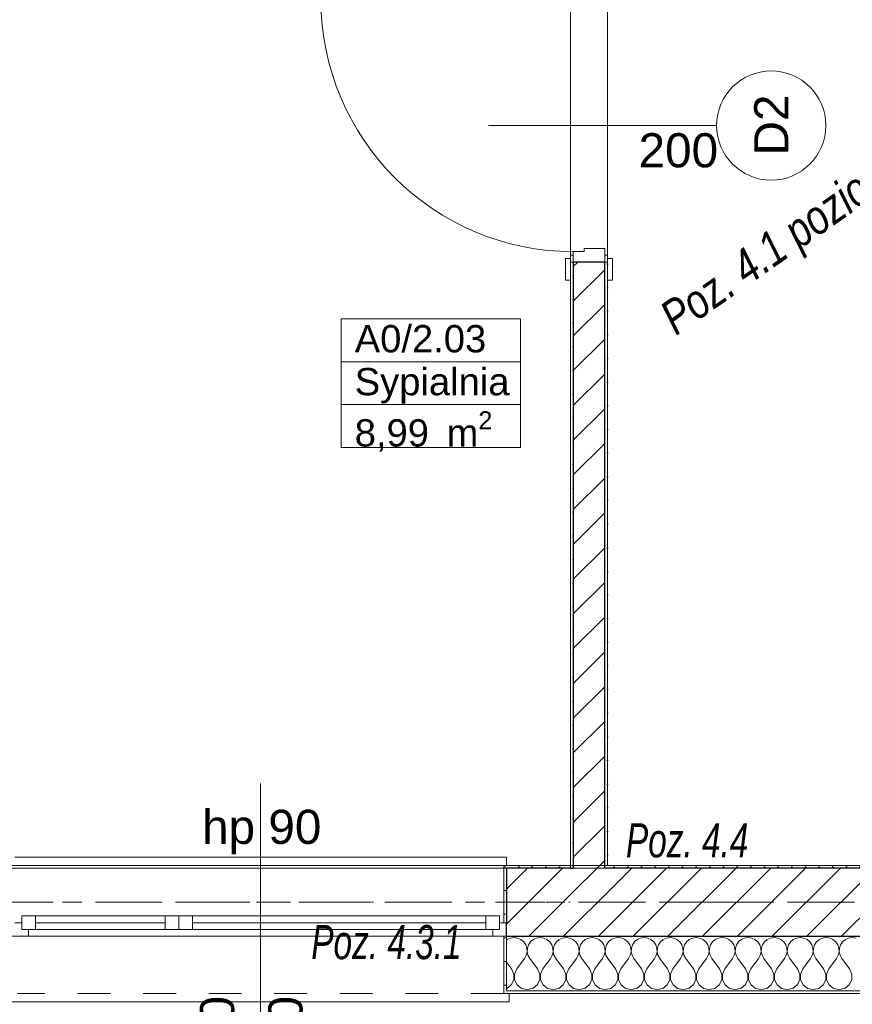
# Model space of a CAD drawing. Header units: millimetres. Extents: x -52968 to 399385, y -141133 to 110561.
# Tile 14 of 146: x 65523 to 68572, y -117417 to -113810. Entities that reach past the tile are written whole.
import ezdxf

# ---------------------------------------------------------------- set-up
doc = ezdxf.new("R2010")
doc.units = ezdxf.units.MM
for name, pattern in [('SIM-Wegliniec-21.07.2025-Parter$0$Kropki i Kreski', [360, 180, -90, 0, -90]), ('SIM-Wegliniec-21.07.2025-Parter$0$Przerywana', [240, 120, -120]), ('SIM-Wegliniec-21.07.2025-Parter$0$Przerywana długa', [390, 250, -140]), ('SIM-Wegliniec-21.07.2025-Parter$0$Przerywana podwójnie', [295, 125, -50, 70, -50])]:
    doc.linetypes.add(name, pattern=pattern)
doc.layers.add('_xref', color=250, linetype='Continuous')
for name, color, linetype, lineweight in [('SIM-Wegliniec-21.07.2025-Parter$0$Nowe_A-Balkony_Nr_pióra__89', 250, 'Continuous', 0), ('SIM-Wegliniec-21.07.2025-Parter$0$Nowe_A-Belki-Wieniec_Nr_pióra__69', 250, 'Continuous', 0), ('SIM-Wegliniec-21.07.2025-Parter$0$Nowe_A-Belki-Wieniec_Nr_pióra__90', 250, 'Continuous', 0), ('SIM-Wegliniec-21.07.2025-Parter$0$Nowe_A-Konstrukcja Opis_Nr_pióra__58', 250, 'Continuous', 0), ('SIM-Wegliniec-21.07.2025-Parter$0$Nowe_A-Osi_Nr_pióra__20', 250, 'Continuous', 0), ('SIM-Wegliniec-21.07.2025-Parter$0$Nowe_A-Posadzki_Nr_pióra__89', 250, 'Continuous', 0), ('SIM-Wegliniec-21.07.2025-Parter$0$Nowe_A-Płyta-Grunt_Nr_pióra__89', 250, 'Continuous', 0), ('SIM-Wegliniec-21.07.2025-Parter$0$Nowe_A-Strefy-Parter_Nr_pióra__94', 250, 'Continuous', 0), ('SIM-Wegliniec-21.07.2025-Parter$0$Nowe_A-Ściany-Działowe', 250, 'Continuous', 0), ('SIM-Wegliniec-21.07.2025-Parter$0$Nowe_A-Ściany-Działowe_Nr_pióra__27', 250, 'Continuous', 0), ('SIM-Wegliniec-21.07.2025-Parter$0$Nowe_A-Ściany-Działowe_Nr_pióra__47', 250, 'Continuous', 0), ('SIM-Wegliniec-21.07.2025-Parter$0$Nowe_A-Ściany-Zewnętrzne', 250, 'Continuous', 0), ('SIM-Wegliniec-21.07.2025-Parter$0$Nowe_A-Ściany-Zewnętrzne_Nr_pióra__174', 250, 'Continuous', 0), ('SIM-Wegliniec-21.07.2025-Parter$0$Nowe_A-Ściany-Zewnętrzne_Nr_pióra__27', 250, 'Continuous', 0), ('SIM-Wegliniec-21.07.2025-Parter$0$Nowe_A-Ściany-Zewnętrzne_Nr_pióra__47', 250, 'Continuous', 0), ('SIM-Wegliniec-21.07.2025-Parter$0$Nowe_A-Ściany-Zewnętrzne_Nr_pióra__67', 250, 'Continuous', 0), ('SIM-Wegliniec-21.07.2025-Parter$0$Nowe_Drzwi Archicad_Nr_pióra__23', 250, 'Continuous', 0), ('SIM-Wegliniec-21.07.2025-Parter$0$Nowe_Drzwi Archicad_Nr_pióra__27', 250, 'Continuous', 0), ('SIM-Wegliniec-21.07.2025-Parter$0$Nowe_Drzwi Archicad_Nr_pióra__3', 250, 'Continuous', 0), ('SIM-Wegliniec-21.07.2025-Parter$0$Nowe_Drzwi Archicad_Nr_pióra__47', 250, 'Continuous', 0), ('SIM-Wegliniec-21.07.2025-Parter$0$Nowe_Metryczki pomieszczeń Archicada_Nr_pióra__6', 250, 'Continuous', 0), ('SIM-Wegliniec-21.07.2025-Parter$0$Nowe_Okna Archicada_Nr_pióra__23', 250, 'Continuous', 0), ('SIM-Wegliniec-21.07.2025-Parter$0$Nowe_Okna Archicada_Nr_pióra__27', 250, 'Continuous', 0), ('SIM-Wegliniec-21.07.2025-Parter$0$Nowe_Okna Archicada_Nr_pióra__3', 250, 'Continuous', 0), ('SIM-Wegliniec-21.07.2025-Parter$0$Nowe_Okna Archicada_Nr_pióra__47', 250, 'Continuous', 0), ('SIM-Wegliniec-21.07.2025-Parter$0$Nowe_Znaczniki drzwi Archicada_Nr_pióra__2', 250, 'Continuous', 0), ('SIM-Wegliniec-21.07.2025-Parter$0$Nowe_Znaczniki drzwi Archicada_Nr_pióra__45', 250, 'Continuous', 0), ('SIM-Wegliniec-21.07.2025-Parter$0$Nowe_Znaczniki drzwi Archicada_Nr_pióra__7', 250, 'Continuous', 0), ('SIM-Wegliniec-21.07.2025-Parter$0$Nowe_Znaczniki okien Archicada_Nr_pióra__45', 250, 'Continuous', 0), ('SIM-Wegliniec-21.07.2025-Parter$0$Nowe_Znaczniki okien Archicada_Nr_pióra__7', 250, 'Continuous', 0)]:
    doc.layers.add(name, color=color, linetype=linetype, lineweight=lineweight)
doc.styles.add('SIM-Wegliniec-21.07.2025-Parter$0$STYL_AUTOMATYCZNY_1', font='arial.ttf')
doc.styles.add('SIM-Wegliniec-21.07.2025-Parter$0$STYL_AUTOMATYCZNY_2', font='arial.ttf')
doc.styles.add('SIM-Wegliniec-21.07.2025-Parter$0$STYL_AUTOMATYCZNY_5', font='arial.ttf', dxfattribs={"width": 0.8})
doc.styles.add('SIM-Wegliniec-21.07.2025-Parter$0$STYL_AUTOMATYCZNY_6', font='arial.ttf', dxfattribs={"width": 0.7})
pattern_1 = [(0, (0, 0), (0, 86.60254), [0, -50]), (0, (25, 43.3), (0, 86.60254), [0, -50])]
pattern_2 = [(45, (0, 0), (-63.63961, 63.63961), [])]

# ---------------------------------------------------------------- blocks, each defined once
blk = doc.blocks.new('SIM-Wegliniec-21.07.2025-Parter')
at = {"layer": 'SIM-Wegliniec-21.07.2025-Parter$0$Nowe_A-Ściany-Działowe', "linetype": 'Continuous', "lineweight": 0}
h = blk.add_hatch(dxfattribs=at)
h.set_pattern_fill('Tynk', color=256, style=0, pattern_type=2)
h.set_pattern_definition(pattern_1)
h.paths.add_polyline_path([(67540.1, -116907.6), (67550.1, -116907.6), (67550.1, -114697.7), (67540.1, -114697.7)])
h = blk.add_hatch(dxfattribs=at)
h.set_pattern_fill('Bloczki_ceramiczne', color=256, style=0, pattern_type=2)
h.set_pattern_definition(pattern_2)
h.paths.add_polyline_path([(67550.1, -114697.7), (67550.1, -116907.6), (67665.1, -116907.6), (67665.1, -114697.7)])
h = blk.add_hatch(dxfattribs=at)
h.set_pattern_fill('Tynk', color=256, style=0, pattern_type=2)
h.set_pattern_definition(pattern_1)
h.paths.add_polyline_path([(67665.1, -114697.7), (67665.1, -116907.6), (67675.1, -116907.6), (67675.1, -114697.7)])
h = blk.add_hatch(dxfattribs=at)
h.set_pattern_fill('Tynk', color=256, style=0, pattern_type=2)
h.set_pattern_definition(pattern_1)
h.paths.add_polyline_path([(67550.1, -116907.6), (67540.1, -116907.6), (67540.1, -116917.6), (67550.1, -116917.6)])
h = blk.add_hatch(dxfattribs=at)
h.set_pattern_fill('Bloczki_ceramiczne', color=256, style=0, pattern_type=2)
h.set_pattern_definition(pattern_2)
h.paths.add_polyline_path([(67665.1, -116907.6), (67550.1, -116907.6), (67550.1, -116917.6), (67665.1, -116917.6)])
at = {"layer": 'SIM-Wegliniec-21.07.2025-Parter$0$Nowe_A-Ściany-Zewnętrzne', "linetype": 'Continuous', "lineweight": 0}
h = blk.add_hatch(dxfattribs=at)
h.set_pattern_fill('Tynk', color=256, style=0, pattern_type=2)
h.set_pattern_definition(pattern_1)
h.paths.add_polyline_path([(67295.1, -116907.6), (67295.1, -117117.6), (67305.1, -117117.6), (67305.1, -116917.6), (67305.1, -116907.6)])
h = blk.add_hatch(dxfattribs=at)
h.set_pattern_fill('Tynk', color=256, style=0, pattern_type=2)
h.set_pattern_definition(pattern_1)
h.paths.add_polyline_path([(67305.1, -116907.6), (67305.1, -116917.6), (67540.1, -116917.6), (67540.1, -116907.6)])
h = blk.add_hatch(dxfattribs=at)
h.set_pattern_fill('Bloczki_ceramiczne', color=256, style=0, pattern_type=2)
h.set_pattern_definition(pattern_2)
h.paths.add_polyline_path([(67305.1, -116917.6), (67305.1, -117117.6), (67305.1, -117167.6), (67550.1, -117167.6), (67550.1, -116917.6)])
h = blk.add_hatch(dxfattribs=at)
h.set_pattern_fill('Bloczki_ceramiczne', color=256, style=0, pattern_type=2)
h.set_pattern_definition(pattern_2)
h.paths.add_polyline_path([(67665.1, -116917.6), (67550.1, -116917.6), (67550.1, -117167.6), (67665.1, -117167.6)])
at = {"layer": 'SIM-Wegliniec-21.07.2025-Parter$0$Nowe_A-Ściany-Zewnętrzne', "linetype": 'Continuous', "lineweight": 0, "true_color": 0x000000}
h = blk.add_hatch(dxfattribs=at)
h.set_pattern_fill('Tynk', color=18, style=0, pattern_type=2)
h.set_pattern_definition(pattern_1)
h.paths.add_polyline_path([(67675.1, -116907.6), (67665.1, -116907.6), (67665.1, -116917.6), (67675.1, -116917.6)])
at = {"layer": 'SIM-Wegliniec-21.07.2025-Parter$0$Nowe_A-Ściany-Zewnętrzne', "linetype": 'Continuous', "lineweight": 0}
h = blk.add_hatch(dxfattribs=at)
h.set_pattern_fill('Bloczki_ceramiczne', color=256, style=0, pattern_type=2)
h.set_pattern_definition(pattern_2)
h.paths.add_polyline_path([(67665.1, -116917.6), (67665.1, -117167.6), (69405.1, -117167.6), (69405.1, -117052.6), (69405.1, -116917.6)])
h = blk.add_hatch(dxfattribs=at)
h.set_pattern_fill('Tynk', color=256, style=0, pattern_type=2)
h.set_pattern_definition(pattern_1)
h.paths.add_polyline_path([(69405.1, -116907.6), (67675.1, -116907.6), (67675.1, -116917.6), (69405.1, -116917.6)])
h = blk.add_hatch(dxfattribs=at)
h.set_pattern_fill('Tynk', color=256, style=0, pattern_type=2)
h.set_pattern_definition(pattern_1)
h.paths.add_polyline_path([(67305.1, -117377.6), (67305.1, -117367.6), (67305.1, -117167.6), (67295.1, -117167.6), (67295.1, -117377.6)])
at = {"layer": 'SIM-Wegliniec-21.07.2025-Parter$0$Nowe_A-Ściany-Zewnętrzne', "linetype": 'Continuous', "lineweight": 0, "true_color": 0x000000}
h = blk.add_hatch(dxfattribs=at)
h.set_pattern_fill('Tynk', color=18, style=0, pattern_type=2)
h.set_pattern_definition(pattern_1)
h.paths.add_polyline_path([(69405.1, -117367.6), (67305.1, -117367.6), (67305.1, -117377.6), (69405.1, -117377.6)])
at = {"layer": 'SIM-Wegliniec-21.07.2025-Parter$0$Nowe_A-Balkony_Nr_pióra__89', "linetype": 'Continuous', "lineweight": 13, "flags": 128}
blk.add_lwpolyline([(91030.1, -117167.6), (91030.1, -118877.6), (64980.1, -118877.6), (64980.1, -117167.6)], close=True, dxfattribs=at)
at = {"layer": 'SIM-Wegliniec-21.07.2025-Parter$0$Nowe_A-Belki-Wieniec_Nr_pióra__69', "linetype": 'SIM-Wegliniec-21.07.2025-Parter$0$Kropki i Kreski', "lineweight": 13}
blk.add_line((65105.1, -117042.6), (90905.1, -117042.6), dxfattribs=at)
at = {"layer": 'SIM-Wegliniec-21.07.2025-Parter$0$Nowe_A-Belki-Wieniec_Nr_pióra__90', "linetype": 'SIM-Wegliniec-21.07.2025-Parter$0$Przerywana długa', "lineweight": 13}
for p, q in [((65230.1, -116917.6), (71880.1, -116917.6)), ((64980.1, -117167.6), (91030.1, -117167.6))]:
    blk.add_line(p, q, dxfattribs=at)
at = {"layer": 'SIM-Wegliniec-21.07.2025-Parter$0$Nowe_A-Osi_Nr_pióra__20', "linetype": 'SIM-Wegliniec-21.07.2025-Parter$0$Przerywana podwójnie', "lineweight": 13}
blk.add_line((63144.7, -117042.6), (90961.9, -117042.6), dxfattribs=at)
at = {"layer": 'SIM-Wegliniec-21.07.2025-Parter$0$Nowe_A-Posadzki_Nr_pióra__89', "linetype": 'Continuous', "lineweight": 13, "flags": 128}
blk.add_lwpolyline([(65240.1, -108617.6), (65240.1, -116907.6), (69435.1, -116907.6), (69435.1, -112387.6), (69435.1, -110552.6), (67550.1, -110552.6), (67550.1, -108617.6)], close=True, dxfattribs=at)
at = {"layer": 'SIM-Wegliniec-21.07.2025-Parter$0$Nowe_A-Płyta-Grunt_Nr_pióra__89', "linetype": 'Continuous', "lineweight": 13, "flags": 128}
blk.add_lwpolyline([(65230.1, -116917.6), (90780.1, -116917.6), (90780.1, -99167.6), (65230.1, -99167.6)], close=True, dxfattribs=at)
at = {"layer": 'SIM-Wegliniec-21.07.2025-Parter$0$Nowe_A-Strefy-Parter_Nr_pióra__94', "linetype": 'Continuous', "lineweight": 13, "flags": 128}
for points in [[(71870.1, -112397.6), (70410, -112397.6), (70410, -112397.6), (69445.1, -112397.6), (69445.1, -112997.6), (69310.1, -112997.6), (69310.2, -110559.3), (67675.1, -110559.3), (67675.1, -116907.6), (71870.1, -116907.6)], [(67540.1, -116907.6), (67540.1, -112997.7), (65240.1, -112997.7), (65240.1, -116907.6)]]:
    blk.add_lwpolyline(points, close=True, dxfattribs=at)
at = {"layer": 'SIM-Wegliniec-21.07.2025-Parter$0$Nowe_A-Ściany-Działowe_Nr_pióra__27', "linetype": 'Continuous', "lineweight": 25}
for p, q in [((67550.1, -114697.7), (67550.1, -116907.6)), ((67665.1, -114697.7), (67550.1, -114697.7)), ((67665.1, -116907.6), (67665.1, -114697.7))]:
    blk.add_line(p, q, dxfattribs=at)
at = {"layer": 'SIM-Wegliniec-21.07.2025-Parter$0$Nowe_A-Ściany-Działowe_Nr_pióra__47', "linetype": 'Continuous', "lineweight": 15}
for p, q in [((67540.1, -114697.7), (67540.1, -114764.7)), ((67550.1, -114697.7), (67540.1, -114697.7)), ((67675.1, -114697.7), (67665.1, -114697.7)), ((67675.1, -114697.7), (67665.1, -114697.7)), ((67675.1, -114697.7), (67675.1, -114764.7))]:
    blk.add_line(p, q, dxfattribs=at)
at = {"layer": 'SIM-Wegliniec-21.07.2025-Parter$0$Nowe_A-Ściany-Działowe_Nr_pióra__47', "linetype": 'Continuous', "lineweight": 15, "flags": 128}
for points in [[(67540.1, -114697.7), (67540.1, -116907.6)], [(67675.1, -116907.6), (67675.1, -114697.7)]]:
    blk.add_lwpolyline(points, dxfattribs=at)
at = {"layer": 'SIM-Wegliniec-21.07.2025-Parter$0$Nowe_A-Ściany-Zewnętrzne_Nr_pióra__174', "linetype": 'Continuous', "lineweight": 5}
for p, q in [((67308.3, -117179.5), (67305.1, -117182.1)), ((67320.3, -117174.2), (67308.3, -117179.5)), ((67333.3, -117172.4), (67320.3, -117174.2)), ((67346.3, -117174.2), (67333.3, -117172.4)), ((67358.4, -117179.5), (67346.3, -117174.2)), ((67368.5, -117187.9), (67358.4, -117179.5)), ((67403.5, -117179.5), (67393.4, -117187.9)), ((67415.6, -117174.2), (67403.5, -117179.5)), ((67428.6, -117172.4), (67415.6, -117174.2)), ((67441.6, -117174.2), (67428.6, -117172.4)), ((67453.6, -117179.5), (67441.6, -117174.2)), ((67463.7, -117187.9), (67453.6, -117179.5)), ((67498.8, -117179.5), (67488.7, -117187.9)), ((67510.8, -117174.2), (67498.8, -117179.5)), ((67523.8, -117172.4), (67510.8, -117174.2)), ((67536.8, -117174.2), (67523.8, -117172.4)), ((67548.8, -117179.5), (67536.8, -117174.2)), ((67559, -117187.9), (67548.8, -117179.5)), ((67594, -117179.5), (67583.9, -117187.9)), ((67606, -117174.2), (67594, -117179.5)), ((67619, -117172.4), (67606, -117174.2)), ((67632.1, -117174.2), (67619, -117172.4)), ((67644.1, -117179.5), (67632.1, -117174.2)), ((67654.2, -117187.9), (67644.1, -117179.5)), ((67689.3, -117179.5), (67679.1, -117187.9)), ((67701.3, -117174.2), (67689.3, -117179.5)), ((67714.3, -117172.4), (67701.3, -117174.2)), ((67727.3, -117174.2), (67714.3, -117172.4)), ((67739.3, -117179.5), (67727.3, -117174.2)), ((67749.4, -117187.9), (67739.3, -117179.5)), ((67784.5, -117179.5), (67774.4, -117187.9)), ((67796.5, -117174.2), (67784.5, -117179.5)), ((67809.5, -117172.4), (67796.5, -117174.2)), ((67822.5, -117174.2), (67809.5, -117172.4)), ((67834.6, -117179.5), (67822.5, -117174.2)), ((67844.7, -117187.9), (67834.6, -117179.5)), ((67879.7, -117179.5), (67869.6, -117187.9)), ((67891.7, -117174.2), (67879.7, -117179.5)), ((67904.8, -117172.4), (67891.7, -117174.2)), ((67917.8, -117174.2), (67904.8, -117172.4)), ((67929.8, -117179.5), (67917.8, -117174.2)), ((67939.9, -117187.9), (67929.8, -117179.5)), ((67975, -117179.5), (67964.8, -117187.9)), ((67987, -117174.2), (67975, -117179.5)), ((68000, -117172.4), (67987, -117174.2)), ((68013, -117174.2), (68000, -117172.4)), ((68025, -117179.5), (68013, -117174.2)), ((68035.2, -117187.9), (68025, -117179.5)), ((68070.2, -117179.5), (68060.1, -117187.9)), ((68082.2, -117174.2), (68070.2, -117179.5)), ((68095.2, -117172.4), (68082.2, -117174.2)), ((68108.3, -117174.2), (68095.2, -117172.4)), ((68120.3, -117179.5), (68108.3, -117174.2)), ((68130.4, -117187.9), (68120.3, -117179.5)), ((68165.4, -117179.5), (68155.3, -117187.9)), ((68177.5, -117174.2), (68165.4, -117179.5)), ((68190.5, -117172.4), (68177.5, -117174.2)), ((68203.5, -117174.2), (68190.5, -117172.4)), ((68215.5, -117179.5), (68203.5, -117174.2)), ((68225.6, -117187.9), (68215.5, -117179.5)), ((68260.7, -117179.5), (68250.6, -117187.9)), ((68272.7, -117174.2), (68260.7, -117179.5)), ((68285.7, -117172.4), (68272.7, -117174.2)), ((68298.7, -117174.2), (68285.7, -117172.4)), ((68310.7, -117179.5), (68298.7, -117174.2)), ((68320.9, -117187.9), (68310.7, -117179.5)), ((68355.9, -117179.5), (68345.8, -117187.9)), ((68367.9, -117174.2), (68355.9, -117179.5)), ((68381, -117172.4), (68367.9, -117174.2)), ((68394, -117174.2), (68381, -117172.4)), ((68406, -117179.5), (68394, -117174.2)), ((68416.1, -117187.9), (68406, -117179.5)), ((68451.2, -117179.5), (68441, -117187.9)), ((68463.2, -117174.2), (68451.2, -117179.5)), ((68476.2, -117172.4), (68463.2, -117174.2)), ((68489.2, -117174.2), (68476.2, -117172.4)), ((68501.2, -117179.5), (68489.2, -117174.2)), ((68511.3, -117187.9), (68501.2, -117179.5)), ((68546.4, -117179.5), (68536.3, -117187.9)), ((68558.4, -117174.2), (68546.4, -117179.5)), ((68571.4, -117172.4), (68558.4, -117174.2)), ((68584.4, -117174.2), (68571.4, -117172.4)), ((67375.9, -117198.7), (67368.5, -117187.9)), ((67380.1, -117211.1), (67375.9, -117198.7)), ((67380.8, -117224.3), (67380.1, -117211.1)), ((67381.8, -117211.1), (67381.1, -117224.3)), ((67386, -117198.7), (67381.8, -117211.1)), ((67393.4, -117187.9), (67386, -117198.7)), ((67471.2, -117198.7), (67463.7, -117187.9)), ((67475.4, -117211.1), (67471.2, -117198.7)), ((67476, -117224.3), (67475.4, -117211.1)), ((67477, -117211.1), (67476.4, -117224.3)), ((67481.2, -117198.7), (67477, -117211.1)), ((67488.7, -117187.9), (67481.2, -117198.7)), ((67566.4, -117198.7), (67559, -117187.9)), ((67570.6, -117211.1), (67566.4, -117198.7)), ((67571.2, -117224.3), (67570.6, -117211.1)), ((67572.3, -117211.1), (67571.6, -117224.3)), ((67576.5, -117198.7), (67572.3, -117211.1)), ((67583.9, -117187.9), (67576.5, -117198.7)), ((67661.6, -117198.7), (67654.2, -117187.9)), ((67665.8, -117211.1), (67661.6, -117198.7)), ((67666.5, -117224.3), (67665.8, -117211.1)), ((67667.5, -117211.1), (67666.9, -117224.3)), ((67671.7, -117198.7), (67667.5, -117211.1)), ((67679.1, -117187.9), (67671.7, -117198.7)), ((67756.9, -117198.7), (67749.4, -117187.9)), ((67761.1, -117211.1), (67756.9, -117198.7)), ((67761.7, -117224.3), (67761.1, -117211.1)), ((67762.7, -117211.1), (67762.1, -117224.3)), ((67766.9, -117198.7), (67762.7, -117211.1)), ((67774.4, -117187.9), (67766.9, -117198.7)), ((67852.1, -117198.7), (67844.7, -117187.9)), ((67856.3, -117211.1), (67852.1, -117198.7)), ((67857, -117224.3), (67856.3, -117211.1)), ((67858, -117211.1), (67857.3, -117224.3)), ((67862.2, -117198.7), (67858, -117211.1)), ((67869.6, -117187.9), (67862.2, -117198.7)), ((67947.4, -117198.7), (67939.9, -117187.9)), ((67951.6, -117211.1), (67947.4, -117198.7)), ((67952.2, -117224.3), (67951.6, -117211.1)), ((67953.2, -117211.1), (67952.6, -117224.3)), ((67957.4, -117198.7), (67953.2, -117211.1)), ((67964.8, -117187.9), (67957.4, -117198.7)), ((68042.6, -117198.7), (68035.2, -117187.9)), ((68046.8, -117211.1), (68042.6, -117198.7)), ((68047.4, -117224.3), (68046.8, -117211.1)), ((68048.4, -117211.1), (68047.8, -117224.3)), ((68052.6, -117198.7), (68048.4, -117211.1)), ((68060.1, -117187.9), (68052.6, -117198.7)), ((68137.8, -117198.7), (68130.4, -117187.9)), ((68142, -117211.1), (68137.8, -117198.7)), ((68142.7, -117224.3), (68142, -117211.1)), ((68143.7, -117211.1), (68143, -117224.3)), ((68147.9, -117198.7), (68143.7, -117211.1)), ((68155.3, -117187.9), (68147.9, -117198.7)), ((68233.1, -117198.7), (68225.6, -117187.9)), ((68237.3, -117211.1), (68233.1, -117198.7)), ((68237.9, -117224.3), (68237.3, -117211.1)), ((68238.9, -117211.1), (68238.3, -117224.3)), ((68243.1, -117198.7), (68238.9, -117211.1)), ((68250.6, -117187.9), (68243.1, -117198.7)), ((68328.3, -117198.7), (68320.9, -117187.9)), ((68332.5, -117211.1), (68328.3, -117198.7)), ((68333.1, -117224.3), (68332.5, -117211.1)), ((68334.2, -117211.1), (68333.5, -117224.3)), ((68338.4, -117198.7), (68334.2, -117211.1)), ((68345.8, -117187.9), (68338.4, -117198.7)), ((68423.5, -117198.7), (68416.1, -117187.9)), ((68427.7, -117211.1), (68423.5, -117198.7)), ((68428.4, -117224.3), (68427.7, -117211.1)), ((68429.4, -117211.1), (68428.8, -117224.3)), ((68433.6, -117198.7), (68429.4, -117211.1)), ((68441, -117187.9), (68433.6, -117198.7)), ((68518.8, -117198.7), (68511.3, -117187.9)), ((68523, -117211.1), (68518.8, -117198.7)), ((68523.6, -117224.3), (68523, -117211.1)), ((68524.6, -117211.1), (68524, -117224.3)), ((68528.8, -117198.7), (68524.6, -117211.1)), ((68536.3, -117187.9), (68528.8, -117198.7)), ((67342.9, -117286.6), (67371.4, -117248.6)), ((67371.4, -117248.6), (67377.8, -117237.1)), ((67377.8, -117237.1), (67380.8, -117224.3)), ((67381.1, -117224.3), (67384.1, -117237.1)), ((67384.1, -117237.1), (67390.5, -117248.6)), ((67419, -117286.6), (67390.5, -117248.6)), ((67438.1, -117286.6), (67466.7, -117248.6)), ((67466.7, -117248.6), (67473, -117237.1)), ((67473, -117237.1), (67476, -117224.3)), ((67476.4, -117224.3), (67479.4, -117237.1)), ((67479.4, -117237.1), (67485.7, -117248.6)), ((67514.3, -117286.6), (67485.7, -117248.6)), ((67533.3, -117286.6), (67561.9, -117248.6)), ((67561.9, -117248.6), (67568.3, -117237.1)), ((67568.3, -117237.1), (67571.2, -117224.3)), ((67571.6, -117224.3), (67574.6, -117237.1)), ((67574.6, -117237.1), (67581, -117248.6)), ((67609.5, -117286.6), (67581, -117248.6)), ((67628.6, -117286.6), (67657.1, -117248.6)), ((67657.1, -117248.6), (67663.5, -117237.1)), ((67663.5, -117237.1), (67666.5, -117224.3)), ((67666.9, -117224.3), (67669.8, -117237.1)), ((67669.8, -117237.1), (67676.2, -117248.6)), ((67704.8, -117286.6), (67676.2, -117248.6)), ((67723.8, -117286.6), (67752.4, -117248.6)), ((67752.4, -117248.6), (67758.7, -117237.1)), ((67758.7, -117237.1), (67761.7, -117224.3)), ((67762.1, -117224.3), (67765.1, -117237.1)), ((67765.1, -117237.1), (67771.4, -117248.6)), ((67800, -117286.6), (67771.4, -117248.6)), ((67819, -117286.6), (67847.6, -117248.6)), ((67847.6, -117248.6), (67854, -117237.1)), ((67854, -117237.1), (67857, -117224.3)), ((67857.3, -117224.3), (67860.3, -117237.1)), ((67860.3, -117237.1), (67866.7, -117248.6)), ((67895.2, -117286.6), (67866.7, -117248.6)), ((67914.3, -117286.6), (67942.9, -117248.6)), ((67942.9, -117248.6), (67949.2, -117237.1)), ((67949.2, -117237.1), (67952.2, -117224.3)), ((67952.6, -117224.3), (67955.5, -117237.1)), ((67955.5, -117237.1), (67961.9, -117248.6)), ((67990.5, -117286.6), (67961.9, -117248.6)), ((68009.5, -117286.6), (68038.1, -117248.6)), ((68038.1, -117248.6), (68044.5, -117237.1)), ((68044.5, -117237.1), (68047.4, -117224.3)), ((68047.8, -117224.3), (68050.8, -117237.1)), ((68050.8, -117237.1), (68057.1, -117248.6)), ((68085.7, -117286.6), (68057.1, -117248.6)), ((68104.8, -117286.6), (68133.3, -117248.6)), ((68133.3, -117248.6), (68139.7, -117237.1)), ((68139.7, -117237.1), (68142.7, -117224.3)), ((68143, -117224.3), (68146, -117237.1)), ((68146, -117237.1), (68152.4, -117248.6)), ((68181, -117286.6), (68152.4, -117248.6)), ((68200, -117286.6), (68228.6, -117248.6)), ((68228.6, -117248.6), (68234.9, -117237.1)), ((68234.9, -117237.1), (68237.9, -117224.3)), ((68238.3, -117224.3), (68241.3, -117237.1)), ((68241.3, -117237.1), (68247.6, -117248.6)), ((68276.2, -117286.6), (68247.6, -117248.6)), ((68295.2, -117286.6), (68323.8, -117248.6)), ((68323.8, -117248.6), (68330.2, -117237.1)), ((68330.2, -117237.1), (68333.1, -117224.3)), ((68333.5, -117224.3), (68336.5, -117237.1)), ((68336.5, -117237.1), (68342.9, -117248.6)), ((68371.4, -117286.6), (68342.9, -117248.6)), ((68390.5, -117286.6), (68419, -117248.6)), ((68419, -117248.6), (68425.4, -117237.1)), ((68425.4, -117237.1), (68428.4, -117224.3)), ((68428.8, -117224.3), (68431.7, -117237.1)), ((68431.7, -117237.1), (68438.1, -117248.6)), ((68466.7, -117286.6), (68438.1, -117248.6)), ((68485.7, -117286.6), (68514.3, -117248.6)), ((68514.3, -117248.6), (68520.6, -117237.1)), ((68520.6, -117237.1), (68523.6, -117224.3)), ((68524, -117224.3), (68527, -117237.1)), ((68527, -117237.1), (68533.3, -117248.6)), ((68561.9, -117286.6), (68533.3, -117248.6)), ((67323.8, -117286.6), (67305.1, -117261.7)), ((67332.4, -117305.7), (67323.8, -117286.6)), ((67342.9, -117286.6), (67334.3, -117305.7)), ((67427.6, -117305.7), (67419, -117286.6)), ((67438.1, -117286.6), (67429.5, -117305.7)), ((67522.9, -117305.7), (67514.3, -117286.6)), ((67533.3, -117286.6), (67524.8, -117305.7)), ((67618.1, -117305.7), (67609.5, -117286.6)), ((67628.6, -117286.6), (67620, -117305.7)), ((67713.3, -117305.7), (67704.8, -117286.6)), ((67723.8, -117286.6), (67715.2, -117305.7)), ((67808.6, -117305.7), (67800, -117286.6)), ((67819, -117286.6), (67810.5, -117305.7)), ((67903.8, -117305.7), (67895.2, -117286.6)), ((67914.3, -117286.6), (67905.7, -117305.7)), ((67999, -117305.7), (67990.5, -117286.6)), ((68009.5, -117286.6), (68001, -117305.7)), ((68094.3, -117305.7), (68085.7, -117286.6)), ((68104.8, -117286.6), (68096.2, -117305.7)), ((68189.5, -117305.7), (68181, -117286.6)), ((68200, -117286.6), (68191.4, -117305.7)), ((68284.8, -117305.7), (68276.2, -117286.6)), ((68295.2, -117286.6), (68286.7, -117305.7)), ((68380, -117305.7), (68371.4, -117286.6)), ((68390.5, -117286.6), (68381.9, -117305.7)), ((68475.2, -117305.7), (68466.7, -117286.6)), ((68485.7, -117286.6), (68477.1, -117305.7)), ((68570.5, -117305.7), (68561.9, -117286.6)), ((67331.9, -117326.6), (67332.4, -117305.7)), ((67334.3, -117305.7), (67334.7, -117326.6)), ((67427.2, -117326.6), (67427.6, -117305.7)), ((67429.5, -117305.7), (67430, -117326.6)), ((67522.4, -117326.6), (67522.9, -117305.7)), ((67524.8, -117305.7), (67525.2, -117326.6)), ((67617.7, -117326.6), (67618.1, -117305.7)), ((67620, -117305.7), (67620.4, -117326.6)), ((67712.9, -117326.6), (67713.3, -117305.7)), ((67715.2, -117305.7), (67715.7, -117326.6)), ((67808.1, -117326.6), (67808.6, -117305.7)), ((67810.5, -117305.7), (67810.9, -117326.6)), ((67903.4, -117326.6), (67903.8, -117305.7)), ((67905.7, -117305.7), (67906.2, -117326.6)), ((67998.6, -117326.6), (67999, -117305.7)), ((68001, -117305.7), (68001.4, -117326.6)), ((68093.8, -117326.6), (68094.3, -117305.7)), ((68096.2, -117305.7), (68096.6, -117326.6)), ((68189.1, -117326.6), (68189.5, -117305.7)), ((68191.4, -117305.7), (68191.9, -117326.6)), ((68284.3, -117326.6), (68284.8, -117305.7)), ((68286.7, -117305.7), (68287.1, -117326.6)), ((68379.6, -117326.6), (68380, -117305.7)), ((68381.9, -117305.7), (68382.3, -117326.6)), ((68474.8, -117326.6), (68475.2, -117305.7)), ((68477.1, -117305.7), (68477.6, -117326.6)), ((68570, -117326.6), (68570.5, -117305.7)), ((67305.1, -117358.5), (67306.1, -117358.2)), ((67306.1, -117358.2), (67322.6, -117345.3)), ((67322.6, -117345.3), (67331.9, -117326.6)), ((67334.7, -117326.6), (67344.1, -117345.3)), ((67344.1, -117345.3), (67360.5, -117358.2)), ((67360.5, -117358.2), (67381, -117362.8)), ((67381, -117362.8), (67401.4, -117358.2)), ((67401.4, -117358.2), (67417.8, -117345.3)), ((67417.8, -117345.3), (67427.2, -117326.6)), ((67430, -117326.6), (67439.3, -117345.3)), ((67439.3, -117345.3), (67455.8, -117358.2)), ((67455.8, -117358.2), (67476.2, -117362.8)), ((67476.2, -117362.8), (67496.6, -117358.2)), ((67496.6, -117358.2), (67513.1, -117345.3)), ((67513.1, -117345.3), (67522.4, -117326.6)), ((67525.2, -117326.6), (67534.6, -117345.3)), ((67534.6, -117345.3), (67551, -117358.2)), ((67551, -117358.2), (67571.4, -117362.8)), ((67571.4, -117362.8), (67591.8, -117358.2)), ((67591.8, -117358.2), (67608.3, -117345.3)), ((67608.3, -117345.3), (67617.7, -117326.6)), ((67620.4, -117326.6), (67629.8, -117345.3)), ((67629.8, -117345.3), (67646.3, -117358.2)), ((67646.3, -117358.2), (67666.7, -117362.8)), ((67666.7, -117362.8), (67687.1, -117358.2)), ((67687.1, -117358.2), (67703.5, -117345.3)), ((67703.5, -117345.3), (67712.9, -117326.6)), ((67715.7, -117326.6), (67725, -117345.3)), ((67725, -117345.3), (67741.5, -117358.2)), ((67741.5, -117358.2), (67761.9, -117362.8)), ((67761.9, -117362.8), (67782.3, -117358.2)), ((67782.3, -117358.2), (67798.8, -117345.3)), ((67798.8, -117345.3), (67808.1, -117326.6)), ((67810.9, -117326.6), (67820.3, -117345.3)), ((67820.3, -117345.3), (67836.7, -117358.2)), ((67836.7, -117358.2), (67857.1, -117362.8)), ((67857.1, -117362.8), (67877.5, -117358.2)), ((67877.5, -117358.2), (67894, -117345.3)), ((67894, -117345.3), (67903.4, -117326.6)), ((67906.2, -117326.6), (67915.5, -117345.3)), ((67915.5, -117345.3), (67932, -117358.2)), ((67932, -117358.2), (67952.4, -117362.8)), ((67952.4, -117362.8), (67972.8, -117358.2)), ((67972.8, -117358.2), (67989.3, -117345.3)), ((67989.3, -117345.3), (67998.6, -117326.6)), ((68001.4, -117326.6), (68010.7, -117345.3)), ((68010.7, -117345.3), (68027.2, -117358.2)), ((68027.2, -117358.2), (68047.6, -117362.8)), ((68047.6, -117362.8), (68068, -117358.2)), ((68068, -117358.2), (68084.5, -117345.3)), ((68084.5, -117345.3), (68093.8, -117326.6)), ((68096.6, -117326.6), (68106, -117345.3)), ((68106, -117345.3), (68122.5, -117358.2)), ((68122.5, -117358.2), (68142.9, -117362.8)), ((68142.9, -117362.8), (68163.3, -117358.2)), ((68163.3, -117358.2), (68179.7, -117345.3)), ((68179.7, -117345.3), (68189.1, -117326.6)), ((68191.9, -117326.6), (68201.2, -117345.3)), ((68201.2, -117345.3), (68217.7, -117358.2)), ((68217.7, -117358.2), (68238.1, -117362.8)), ((68238.1, -117362.8), (68258.5, -117358.2)), ((68258.5, -117358.2), (68275, -117345.3)), ((68275, -117345.3), (68284.3, -117326.6)), ((68287.1, -117326.6), (68296.5, -117345.3)), ((68296.5, -117345.3), (68312.9, -117358.2)), ((68312.9, -117358.2), (68333.3, -117362.8)), ((68333.3, -117362.8), (68353.7, -117358.2)), ((68353.7, -117358.2), (68370.2, -117345.3)), ((68370.2, -117345.3), (68379.6, -117326.6)), ((68382.3, -117326.6), (68391.7, -117345.3)), ((68391.7, -117345.3), (68408.2, -117358.2)), ((68408.2, -117358.2), (68428.6, -117362.8)), ((68428.6, -117362.8), (68449, -117358.2)), ((68449, -117358.2), (68465.4, -117345.3)), ((68465.4, -117345.3), (68474.8, -117326.6)), ((68477.6, -117326.6), (68486.9, -117345.3)), ((68486.9, -117345.3), (68503.4, -117358.2)), ((68503.4, -117358.2), (68523.8, -117362.8)), ((68523.8, -117362.8), (68544.2, -117358.2)), ((68544.2, -117358.2), (68560.7, -117345.3)), ((68560.7, -117345.3), (68570, -117326.6))]:
    blk.add_line(p, q, dxfattribs=at)
at = {"layer": 'SIM-Wegliniec-21.07.2025-Parter$0$Nowe_A-Ściany-Zewnętrzne_Nr_pióra__27', "linetype": 'Continuous', "lineweight": 25}
for p, q in [((67540.1, -116917.6), (67305.1, -116917.6)), ((67305.1, -116917.6), (67305.1, -117117.6)), ((67540.1, -116917.6), (67550.1, -116917.6)), ((67540.1, -116917.6), (67550.1, -116917.6)), ((67550.1, -116907.6), (67550.1, -116917.6)), ((67665.1, -116917.6), (67665.1, -116907.6)), ((67665.1, -116917.6), (67665.1, -116907.6)), ((69405.1, -116917.6), (67665.1, -116917.6)), ((67305.1, -117167.6), (67305.1, -117117.6)), ((67305.1, -117167.6), (67550.1, -117167.6)), ((67550.1, -117167.6), (67665.1, -117167.6)), ((67665.1, -117167.6), (69405.1, -117167.6))]:
    blk.add_line(p, q, dxfattribs=at)
at = {"layer": 'SIM-Wegliniec-21.07.2025-Parter$0$Nowe_A-Ściany-Zewnętrzne_Nr_pióra__47', "linetype": 'Continuous', "lineweight": 15}
for p, q in [((67295.1, -117117.6), (67295.1, -116907.6)), ((67305.1, -116907.6), (67295.1, -116907.6)), ((67540.1, -116907.6), (67540.1, -116917.6)), ((67540.1, -116907.6), (67540.1, -116917.6)), ((67305.1, -117117.6), (67295.1, -117117.6)), ((67295.1, -117167.6), (67295.1, -117377.6)), ((67305.1, -117167.6), (67295.1, -117167.6)), ((67305.1, -117377.6), (67295.1, -117377.6)), ((67305.1, -117377.6), (67315.1, -117377.6))]:
    blk.add_line(p, q, dxfattribs=at)
at = {"layer": 'SIM-Wegliniec-21.07.2025-Parter$0$Nowe_A-Ściany-Zewnętrzne_Nr_pióra__47', "linetype": 'Continuous', "lineweight": 15, "flags": 128}
for points in [[(67540.1, -116907.6), (67305.1, -116907.6)], [(69405.1, -116907.6), (67675.1, -116907.6)], [(67305.1, -117377.6), (69405.1, -117377.6)]]:
    blk.add_lwpolyline(points, dxfattribs=at)
at = {"layer": 'SIM-Wegliniec-21.07.2025-Parter$0$Nowe_A-Ściany-Zewnętrzne_Nr_pióra__67', "linetype": 'Continuous', "lineweight": 13}
for q in [(67305.1, -117167.6), (69405.1, -117367.6)]:
    blk.add_line((67305.1, -117367.6), q, dxfattribs=at)
at = {"layer": 'SIM-Wegliniec-21.07.2025-Parter$0$Nowe_Drzwi Archicad_Nr_pióra__23', "linetype": 'Continuous', "lineweight": 15}
for p, q in [((67665.1, -114647.7), (67590.1, -114647.7)), ((67590.1, -114647.7), (67590.1, -114659.7)), ((67665.1, -114697.7), (67665.1, -114647.7)), ((67590.1, -114659.7), (67550.1, -114659.7)), ((67550.1, -114659.7), (67550.1, -114697.7)), ((67550.1, -114697.7), (67665.1, -114697.7))]:
    blk.add_line(p, q, dxfattribs=at)
at = {"layer": 'SIM-Wegliniec-21.07.2025-Parter$0$Nowe_Drzwi Archicad_Nr_pióra__27', "linetype": 'Continuous', "lineweight": 25}
blk.add_line((67665.1, -114697.7), (67550.1, -114697.7), dxfattribs=at)
blk.add_line((67665.1, -114697.7), (67550.1, -114697.7), dxfattribs=at)
at = {"layer": 'SIM-Wegliniec-21.07.2025-Parter$0$Nowe_Drzwi Archicad_Nr_pióra__3', "linetype": 'Continuous', "lineweight": 13}
for p, q in [((67521.1, -114684.7), (67521.1, -114764.7)), ((67540.1, -114684.7), (67521.1, -114684.7)), ((67550.1, -114672.7), (67540.1, -114672.7)), ((67540.1, -114672.7), (67540.1, -114697.7)), ((67540.1, -114764.7), (67540.1, -114684.7)), ((67550.1, -114697.7), (67550.1, -114672.7)), ((67675.1, -114672.7), (67665.1, -114672.7)), ((67665.1, -114672.7), (67665.1, -114697.7)), ((67675.1, -114697.7), (67675.1, -114672.7)), ((67675.1, -114684.7), (67675.1, -114764.7)), ((67694.1, -114684.7), (67675.1, -114684.7)), ((67694.1, -114764.7), (67694.1, -114684.7)), ((67540.1, -114697.7), (67550.1, -114697.7)), ((67665.1, -114697.7), (67675.1, -114697.7)), ((67521.1, -114764.7), (67540.1, -114764.7)), ((67675.1, -114764.7), (67694.1, -114764.7))]:
    blk.add_line(p, q, dxfattribs=at)
blk.add_arc((67550.1, -113735.7), 924, 180, 270, dxfattribs=at)
at = {"layer": 'SIM-Wegliniec-21.07.2025-Parter$0$Nowe_Drzwi Archicad_Nr_pióra__47', "linetype": 'Continuous', "lineweight": 15}
for p, q in [((67550.1, -114697.7), (67540.1, -114697.7)), ((67550.1, -114697.7), (67540.1, -114697.7)), ((67540.1, -114697.7), (67540.1, -114764.7)), ((67540.1, -114697.7), (67540.1, -114764.7)), ((67675.1, -114697.7), (67665.1, -114697.7)), ((67675.1, -114697.7), (67665.1, -114697.7)), ((67675.1, -114697.7), (67665.1, -114697.7)), ((67675.1, -114697.7), (67675.1, -114764.7)), ((67675.1, -114697.7), (67675.1, -114764.7))]:
    blk.add_line(p, q, dxfattribs=at)
at = {"layer": 'SIM-Wegliniec-21.07.2025-Parter$0$Nowe_Metryczki pomieszczeń Archicada_Nr_pióra__6', "linetype": 'Continuous', "lineweight": 13}
for p, q in [((66699.7, -114905.8), (67356.2, -114905.8)), ((66699.7, -115062.9), (66699.7, -114905.8)), ((67356.2, -114905.8), (67356.2, -115062.9)), ((67356.2, -115062.9), (66699.7, -115062.9)), ((66699.7, -115062.9), (67356.2, -115062.9)), ((66699.7, -115220.1), (66699.7, -115062.9)), ((67356.2, -115062.9), (67356.2, -115220.1)), ((67356.2, -115220.1), (66699.7, -115220.1)), ((66699.7, -115220.1), (67356.2, -115220.1)), ((66699.7, -115377.2), (66699.7, -115220.1)), ((67356.2, -115220.1), (67356.2, -115377.2)), ((67356.2, -115377.2), (66699.7, -115377.2))]:
    blk.add_line(p, q, dxfattribs=at)
at = {"layer": 'SIM-Wegliniec-21.07.2025-Parter$0$Nowe_Okna Archicada_Nr_pióra__23', "linetype": 'Continuous', "lineweight": 15}
for p, q in [((65580.1, -117092.6), (65530.1, -117092.6)), ((65530.1, -117092.6), (65530.1, -117142.6)), ((65580.1, -117142.6), (65580.1, -117092.6)), ((66055.1, -117092.6), (65580.1, -117092.6)), ((66105.1, -117092.6), (66055.1, -117092.6)), ((66055.1, -117092.6), (66055.1, -117142.6)), ((66155.1, -117092.6), (66105.1, -117092.6)), ((66105.1, -117092.6), (66105.1, -117142.6)), ((66105.1, -117142.6), (66105.1, -117092.6)), ((66155.1, -117142.6), (66155.1, -117092.6)), ((67230.1, -117092.6), (66155.1, -117092.6)), ((67280.1, -117092.6), (67230.1, -117092.6)), ((67230.1, -117092.6), (67230.1, -117142.6)), ((67280.1, -117142.6), (67280.1, -117092.6)), ((65530.1, -117117.6), (65505.1, -117117.6)), ((65530.1, -117142.6), (65530.1, -117117.6)), ((65555.1, -117142.6), (65530.1, -117142.6)), ((65530.1, -117142.6), (65580.1, -117142.6)), ((65555.1, -117167.6), (65555.1, -117142.6)), ((66055.1, -117117.6), (65580.1, -117117.6)), ((65580.1, -117142.6), (66055.1, -117142.6)), ((66055.1, -117142.6), (66105.1, -117142.6)), ((66105.1, -117142.6), (66155.1, -117142.6)), ((67230.1, -117117.6), (66155.1, -117117.6)), ((66155.1, -117142.6), (67230.1, -117142.6)), ((67230.1, -117142.6), (67280.1, -117142.6)), ((67280.1, -117142.6), (67255.1, -117142.6)), ((67255.1, -117142.6), (67255.1, -117167.6)), ((67305.1, -117117.6), (67280.1, -117117.6)), ((67280.1, -117117.6), (67280.1, -117142.6)), ((65505.1, -117167.6), (65555.1, -117167.6)), ((67255.1, -117167.6), (67305.1, -117167.6))]:
    blk.add_line(p, q, dxfattribs=at)
at = {"layer": 'SIM-Wegliniec-21.07.2025-Parter$0$Nowe_Okna Archicada_Nr_pióra__27', "linetype": 'Continuous', "lineweight": 25}
blk.add_line((67305.1, -117167.6), (67305.1, -117117.6), dxfattribs=at)
blk.add_line((67305.1, -117167.6), (67305.1, -117117.6), dxfattribs=at)
at = {"layer": 'SIM-Wegliniec-21.07.2025-Parter$0$Nowe_Okna Archicada_Nr_pióra__3', "linetype": 'Continuous', "lineweight": 13}
for p, q in [((67305.1, -116877.6), (65505.1, -116877.6)), ((67305.1, -116907.6), (67305.1, -116877.6)), ((66055.1, -117092.6), (65580.1, -117092.6)), ((67230.1, -117092.6), (66155.1, -117092.6)), ((65555.1, -117167.6), (66105.1, -117167.6)), ((66105.1, -117167.6), (67255.1, -117167.6)), ((67315.1, -117377.6), (67315.1, -117407.6)), ((67315.1, -117407.6), (65495.1, -117407.6))]:
    blk.add_line(p, q, dxfattribs=at)
at = {"layer": 'SIM-Wegliniec-21.07.2025-Parter$0$Nowe_Okna Archicada_Nr_pióra__3', "linetype": 'SIM-Wegliniec-21.07.2025-Parter$0$Przerywana', "lineweight": 13}
for p, q in [((67295.1, -116907.6), (65515.1, -116907.6)), ((67295.1, -117377.6), (65515.1, -117377.6))]:
    blk.add_line(p, q, dxfattribs=at)
at = {"layer": 'SIM-Wegliniec-21.07.2025-Parter$0$Nowe_Okna Archicada_Nr_pióra__47', "linetype": 'Continuous', "lineweight": 15}
for p, q in [((67305.1, -116907.6), (67295.1, -116907.6)), ((67295.1, -117117.6), (67295.1, -116907.6)), ((67295.1, -117167.6), (67295.1, -117377.6)), ((67305.1, -117377.6), (67295.1, -117377.6)), ((67305.1, -117377.6), (67315.1, -117377.6))]:
    blk.add_line(p, q, dxfattribs=at)
at = {"layer": 'SIM-Wegliniec-21.07.2025-Parter$0$Nowe_Znaczniki drzwi Archicada_Nr_pióra__2', "linetype": 'Continuous', "lineweight": 13, "flags": 128}
blk.add_lwpolyline([(68275.1, -114397.7, 1), (68275.1, -113997.7, 1)], format="xyb", close=True, dxfattribs=at)
at = {"layer": 'SIM-Wegliniec-21.07.2025-Parter$0$Nowe_Znaczniki drzwi Archicada_Nr_pióra__45', "linetype": 'Continuous', "lineweight": 15}
blk.add_line((68075.1, -114197.7), (67240.1, -114197.7), dxfattribs=at)
at = {"layer": 'SIM-Wegliniec-21.07.2025-Parter$0$Nowe_Znaczniki okien Archicada_Nr_pióra__45', "linetype": 'Continuous', "lineweight": 15}
blk.add_line((66405.1, -117577.6), (66405.1, -116607.6), dxfattribs=at)
at = {"layer": 'SIM-Wegliniec-21.07.2025-Parter$0$Nowe_A-Konstrukcja Opis_Nr_pióra__58', "linetype": 'Continuous', "lineweight": 13, "insert": (67947.6, -115000.1), "char_height": 125, "attachment_point": 7, "rotation": 35.0142, "style": 'SIM-Wegliniec-21.07.2025-Parter$0$STYL_AUTOMATYCZNY_5'}
blk.add_mtext('\\A1;{\\pql;\\fArial|b0|i1|c238|p0;\\W0.800000;Poz. 4.1 poziom wierzchu +2,75}', dxfattribs=at)
at = {"layer": 'SIM-Wegliniec-21.07.2025-Parter$0$Nowe_A-Konstrukcja Opis_Nr_pióra__58', "linetype": 'Continuous', "lineweight": 13, "char_height": 125, "attachment_point": 7, "style": 'SIM-Wegliniec-21.07.2025-Parter$0$STYL_AUTOMATYCZNY_6'}
for s, insert in [('\\A1;{\\pql;\\fArial|b0|i1|c238|p0;\\W0.700000;Poz. 4.4}', (67742.9, -116880.1)), ('\\A1;{\\pql;\\fArial|b0|i1|c238|p0;\\W0.700000;Poz. 4.3.1}', (66590.5, -117253))]:
    blk.add_mtext(s, dxfattribs=dict(at, insert=insert))
at = {"layer": 'SIM-Wegliniec-21.07.2025-Parter$0$Nowe_Metryczki pomieszczeń Archicada_Nr_pióra__6', "lineweight": 13, "char_height": 100, "attachment_point": 1, "style": 'SIM-Wegliniec-21.07.2025-Parter$0$STYL_AUTOMATYCZNY_2'}
for s, insert in [('\\A1;{\\pql;\\pt0,2300;\\fArial|b0|i0|c238|p0;\\W1.000000;A0/2.03\\fArial|b0|i0|c238|p0;\\W1.000000;\\A1{\\H.66x;\\S^  ;}\\fArial|b0|i0|c238|p0;\\W1.000000;\\fArial|b0|i0|c238|p0;\\W1.000000;\\A1{\\H.66x;\\S^  ;}}', (66749.7, -114928.6)), ('\\A1;{\\pql;\\pt0,2300;\\fArial|b0|i0|c238|p0;\\W1.000000;Sypialnia\\fArial|b0|i0|c238|p0;\\W1.000000;\\A1{\\H.66x;\\S^  ;}\\fArial|b0|i0|c238|p0;\\W1.000000;\\fArial|b0|i0|c238|p0;\\W1.000000;\\A1{\\H.66x;\\S^  ;}}', (66749.7, -115085.8)), ('\\A1;{\\pql;\\pt0,2300;\\fArial|b0|i0|c238|p0;\\W1.000000;8,99\\fArial|b0|i0|c238|p0;\\W1.000000;\\A1{\\H.66x;\\S^  ;}\\fArial|b0|i0|c238|p0;\\W1.000000; m\\fArial|b0|i0|c238|p0;\\W1.000000;\\A1{\\H.66x;\\S2^  ;}}', (66749.7, -115244.3))]:
    blk.add_mtext(s, dxfattribs=dict(at, insert=insert))
at = {"layer": 'SIM-Wegliniec-21.07.2025-Parter$0$Nowe_Znaczniki drzwi Archicada_Nr_pióra__7', "lineweight": 13, "insert": (67789.1, -114387.3), "char_height": 125, "attachment_point": 7, "style": 'SIM-Wegliniec-21.07.2025-Parter$0$STYL_AUTOMATYCZNY_1'}
blk.add_mtext('\\A1;{\\pql;\\pt0;\\fArial|b0|i0|c238|p0;\\W1.000000;200\\fArial|b0|i0|c238|p0;\\W1.000000;\\A1{\\H.66x;\\S^  ;}\\fArial|b0|i0|c238|p0;\\W1.000000;\\fArial|b0|i0|c238|p0;\\W1.000000;}', dxfattribs=at)
at = {"layer": 'SIM-Wegliniec-21.07.2025-Parter$0$Nowe_Znaczniki drzwi Archicada_Nr_pióra__7', "lineweight": 13, "insert": (68337.6, -114307.3), "char_height": 125, "attachment_point": 7, "rotation": 90, "style": 'SIM-Wegliniec-21.07.2025-Parter$0$STYL_AUTOMATYCZNY_1'}
blk.add_mtext('\\A1;{\\pql;\\pt0;\\fArial|b0|i0|c238|p0;\\W1.000000;D2\\fArial|b0|i0|c238|p0;\\W1.000000;\\fArial|b0|i0|c238|p0;\\W1.000000;\\fArial|b0|i0|c238|p0;\\W1.000000;}', dxfattribs=at)
at = {"layer": 'SIM-Wegliniec-21.07.2025-Parter$0$Nowe_Znaczniki okien Archicada_Nr_pióra__7', "lineweight": 13, "insert": (66190.6, -116866.7), "char_height": 125, "attachment_point": 7, "style": 'SIM-Wegliniec-21.07.2025-Parter$0$STYL_AUTOMATYCZNY_1'}
blk.add_mtext('\\A1;{\\pql;\\pt0;\\fArial|b0|i0|c238|p0;\\W1.000000;hp 90\\fArial|b0|i0|c238|p0;\\W1.000000;\\A1{\\H.66x;\\S^  ;}\\fArial|b0|i0|c238|p0;\\W1.000000;\\fArial|b0|i0|c238|p0;\\W1.000000;}', dxfattribs=at)
at = {"layer": 'SIM-Wegliniec-21.07.2025-Parter$0$Nowe_Znaczniki okien Archicada_Nr_pióra__7', "lineweight": 13, "char_height": 125, "attachment_point": 7, "rotation": 90, "style": 'SIM-Wegliniec-21.07.2025-Parter$0$STYL_AUTOMATYCZNY_1'}
for s, insert in [('\\A1;{\\pql;\\pt0;\\fArial|b0|i0|c238|p0;\\W1.000000;180\\fArial|b0|i0|c238|p0;\\W1.000000;\\A1{\\H.66x;\\S^  ;}\\fArial|b0|i0|c238|p0;\\W1.000000;\\fArial|b0|i0|c238|p0;\\W1.000000;}', (66344.7, -117677.6)), ('\\A1;{\\pql;\\pt0;\\fArial|b0|i0|c238|p0;\\W1.000000;130\\fArial|b0|i0|c238|p0;\\W1.000000;\\A1{\\H.66x;\\S^  ;}\\fArial|b0|i0|c238|p0;\\W1.000000;\\fArial|b0|i0|c238|p0;\\W1.000000;}', (66594.8, -117677.6))]:
    blk.add_mtext(s, dxfattribs=dict(at, insert=insert))

msp = doc.modelspace()

# ---------------------------------------------------------------- block references
at = {"layer": '_xref'}
msp.add_blockref('SIM-Wegliniec-21.07.2025-Parter', (0, 0), dxfattribs=at)

doc.saveas('drawing.dxf')
